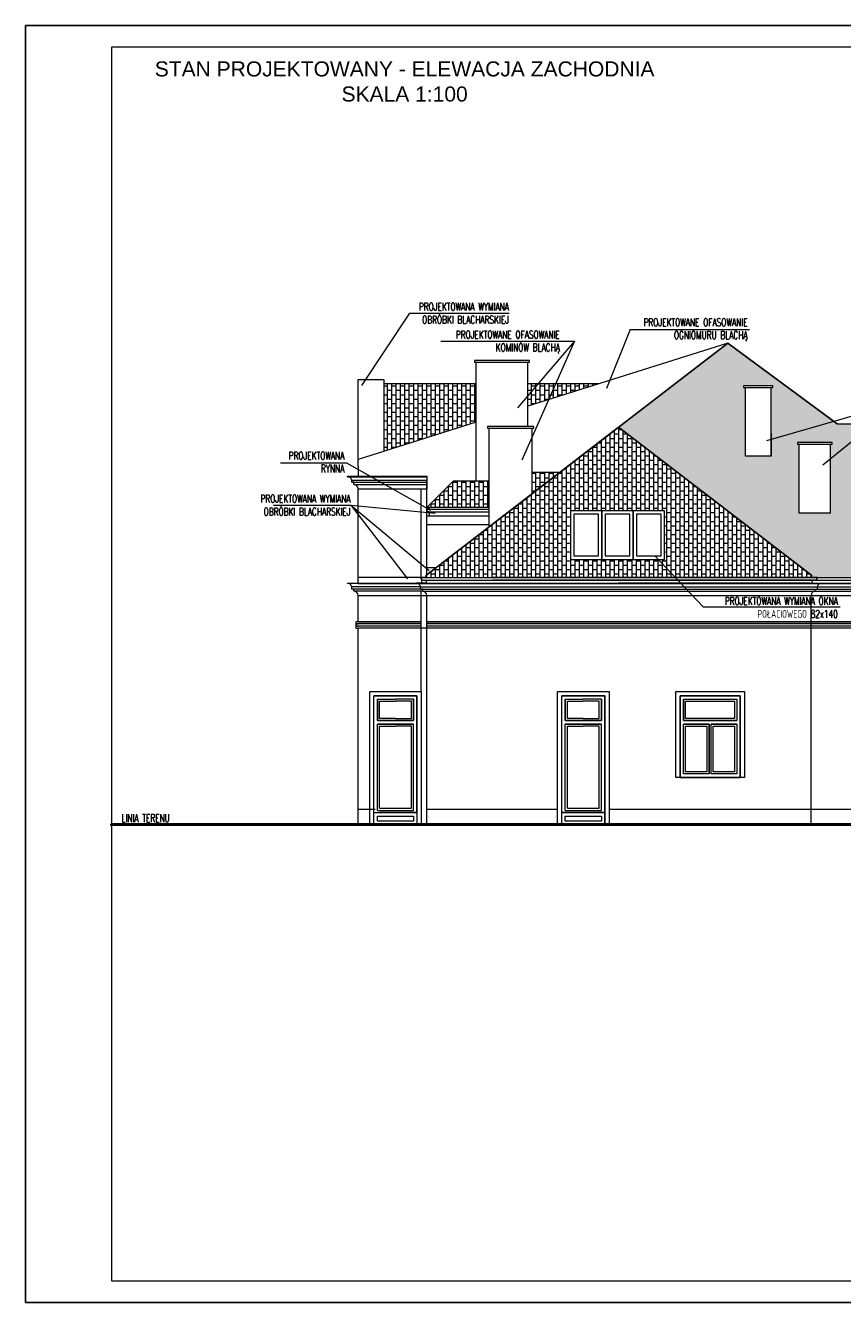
# Model space of a CAD drawing. Header units: millimetres. Extents: x 5973 to 39040, y 4443 to 37727.
# Tile 7 of 52: x 14713 to 16614, y 4443 to 7413. Entities that reach past the tile are written whole.
import ezdxf

# ---------------------------------------------------------------- set-up
doc = ezdxf.new("R2010")
doc.units = ezdxf.units.MM
for name, color, linetype, lineweight in [('!MODUS_OPIS', 3, 'Continuous', 13), ('!MODUS_RAMKA', 1, 'Continuous', 15), ('_MODUS - Ramka', 1, 'Continuous', 15), ('Cienka', 3, 'Continuous', 9), ('pekniecia', 2, 'Continuous', 50), ('Widok', 1, 'Continuous', 15)]:
    doc.layers.add(name, color=color, linetype=linetype, lineweight=lineweight)
doc.styles.add('ARIAL TEEN', font='arial.ttf')
doc.styles.add('TXT', font='simplex.shx', dxfattribs={"width": 0.8})
pattern_1 = [(90, (0.04, 0), (-10.16, 6e-16), []), (180, (0.04, 0), (-10.16, -10.16), [10.16, -10.16])]

msp = doc.modelspace()

# ---------------------------------------------------------------- hatches: boundary and pattern name
at = {"layer": 'Cienka', "transparency": 33554483}
h = msp.add_hatch(dxfattribs=at)
h.set_pattern_fill('AR-B816', color=256, scale=0.05, angle=90)
h.set_pattern_definition(pattern_1)
h.paths.add_polyline_path([(16585.65709, 6438.64839), (16589.65709, 6438.64839), (16589.65709, 6442.64839), (16525.65709, 6442.64839), (16508.65709, 6442.64839), (16508.65709, 6438.64839), (16512.65709, 6438.64839), (16525.65709, 6438.64839)])
h.paths.add_polyline_path([(16447.65709, 6570.92045), (16451.65709, 6570.92045), (16451.65709, 6574.92045), (16387.65709, 6574.92045), (16383.65709, 6574.92045), (16383.65709, 6570.92045), (16387.65709, 6570.92045)])
h.paths.add_polyline_path([(17953.65709, 6128.99447), (17953.65709, 6485.87903), (17247.65709, 6485.87903), (17247.65709, 6355.87903), (17187.65709, 6355.87903), (17187.65709, 6485.87903), (16601.15709, 6485.87903), (16346.65709, 6674.17237), (16092.15709, 6478.19216), (16548.51678, 6128.99447)])
h.paths.add_polyline_path([(16585.65709, 6278.64839), (16512.65709, 6278.64839), (16512.65709, 6438.64839), (16585.65709, 6438.64839)], flags=16)
h.paths.add_polyline_path([(16387.65709, 6410.92045), (16387.65709, 6570.92045), (16447.65709, 6570.92045), (16447.65709, 6410.92045)], flags=16)
h.paths.add_polyline_path([(17550.79017, 6135.87903), (17390.65709, 6135.87903), (17390.65709, 6281.29755), (17395.29017, 6281.29755), (17395.29017, 6301.29755), (17390.79017, 6301.29755), (17470.79017, 6352.63063), (17550.79017, 6301.29755), (17545.79017, 6301.29755), (17545.79017, 6281.29755), (17550.79017, 6281.29755)], flags=16)
h.paths.add_polyline_path([(17215.79017, 6135.87903), (17055.65709, 6135.87903), (17055.65709, 6281.29755), (17060.29017, 6281.29755), (17060.29017, 6301.29755), (17055.79017, 6301.29755), (17135.79017, 6352.63063), (17215.79017, 6301.29755), (17210.79017, 6301.29755), (17210.79017, 6281.29755), (17215.79017, 6281.29755)], flags=16)
h.paths.add_polyline_path([(16880.79017, 6135.87903), (16720.65709, 6135.87903), (16720.65709, 6281.29755), (16725.29017, 6281.29755), (16725.29017, 6301.29755), (16720.79017, 6301.29755), (16800.79017, 6352.63063), (16880.79017, 6301.29755), (16875.79017, 6301.29755), (16875.79017, 6281.29755), (16880.79017, 6281.29755)], flags=16)
h.paths.add_polyline_path([(17523.52401, 6230.87903), (17523.52401, 6145.87903), (17420.52401, 6145.87903), (17420.52401, 6230.87903)], flags=0)
h.paths.add_polyline_path([(17518.52401, 6150.87903), (17425.52401, 6150.87903), (17425.52401, 6225.87903), (17518.52401, 6225.87903)], flags=0)
h.paths.add_polyline_path([(17188.52401, 6145.87903), (17085.52401, 6145.87903), (17085.52401, 6230.87903), (17188.52401, 6230.87903)], flags=0)
h.paths.add_polyline_path([(17090.52401, 6225.87903), (17183.52401, 6225.87903), (17183.52401, 6150.87903), (17090.52401, 6150.87903)], flags=0)
h.paths.add_polyline_path([(16853.52401, 6145.87903), (16750.52401, 6145.87903), (16750.52401, 6230.87903), (16853.52401, 6230.87903)], flags=0)
h.paths.add_polyline_path([(16848.52401, 6150.87903), (16755.52401, 6150.87903), (16755.52401, 6225.87903), (16848.52401, 6225.87903)], flags=0)
h = msp.add_hatch(dxfattribs=at)
h.set_pattern_fill('AR-B816', color=256, scale=0.05, angle=90)
h.set_pattern_definition(pattern_1)
h.paths.add_polyline_path([(15644.95428, 6133.70142), (15644.95428, 6128.99447), (16548.51678, 6128.99447), (16092.15709, 6478.19216)])
h.paths.add_polyline_path([(15546.65709, 6422.07493), (15761.65709, 6489.82612), (15761.65709, 6579.66686), (15546.65709, 6579.66686)])
h.paths.add_polyline_path([(15881.65709, 6527.64074), (16046.75557, 6579.66686), (15881.65709, 6579.66686)])
h.paths.add_polyline_path([(15707.99018, 6352.63063), (15646.65709, 6291.29755), (15791.65709, 6291.29755), (15792.60801, 6352.63063)])
h.paths.add_polyline_path([(15891.65709, 6323.79517), (15955.07485, 6372.63063), (15891.65709, 6372.63063)])
h.paths.add_polyline_path([(16199.65709, 6283.87903), (16199.65709, 6170.87903), (15980.65709, 6170.87903), (15980.65709, 6283.87903)], flags=16)
h.paths.add_polyline_path([(16134.65709, 6275.87903), (16191.65709, 6275.87903), (16191.65709, 6178.87903), (16134.65709, 6178.87903)], flags=0)
h.paths.add_polyline_path([(16061.65709, 6275.87903), (16118.65709, 6275.87903), (16118.65709, 6178.87903), (16061.65709, 6178.87903)], flags=0)
h.paths.add_polyline_path([(15988.65709, 6275.87903), (16045.65709, 6275.87903), (16045.65709, 6178.87903), (15988.65709, 6178.87903)], flags=0)

# ---------------------------------------------------------------- linework, layer by layer
at = {"layer": '!MODUS_OPIS', "ltscale": 0.7}
for points in [[(15495.38528, 6575.56397), (15607.33354, 6743.30947), (15607.33354, 6743.30947)], [(15607.33354, 6743.30947), (15838.36894, 6743.30947)], [(16119.54179, 6705.74742), (16064.34416, 6568.71242)], [(16119.54179, 6705.74742), (16119.54179, 6705.74742), (16397.31473, 6705.74742)], [(15678.97938, 6678.61361), (15678.97938, 6678.61361), (15990.09288, 6678.61361)], [(15718.84561, 6678.61361), (15892.3861, 6678.61361)], [(15990.09288, 6678.61361), (15857.417, 6523.25206)], [(15990.09288, 6678.61361), (15867.97076, 6401.88378)], [(16437.70374, 6447.02797), (16748.04485, 6536.55242), (16921.58535, 6536.55242)], [(16568.25091, 6390.73246), (16748.04485, 6536.55242)], [(15305.83296, 6395.35917), (15459.42791, 6395.35917), (15654.85124, 6285.54622)], [(15289.77361, 6296.78566), (15289.77361, 6296.78566), (15469.80967, 6296.78566)], [(15469.80967, 6296.78566), (15651.93653, 6144.69581)], [(15469.80967, 6296.78566), (15665.75129, 6278.36063)], [(15469.80967, 6296.78566), (15601.59897, 6125.98965)], [(16177.30845, 6178.87903), (16289.39175, 6060.53695), (16608.63881, 6060.53695)]]:
    msp.add_lwpolyline(points, dxfattribs=at)
at = {"layer": '_MODUS - Ramka'}
msp.add_lwpolyline([(14912.89701, 7362.57018), (14912.89701, 4492.57018), (18862.89701, 4492.57018), (18862.89701, 7362.57018), (14912.89701, 7362.57018)], dxfattribs=at)
at = {"layer": 'Defpoints'}
msp.add_lwpolyline([(14712.89701, 5312.57018), (14712.89701, 7412.57018), (18912.89701, 7412.57018), (18912.89701, 4442.57018), (14712.89701, 4442.57018), (14712.89701, 7412.57018)], dxfattribs=at)
at = {"layer": 'pekniecia'}
msp.add_lwpolyline([(15473.25408, 5553.87903), (14912.89701, 5553.87903), (18862.89701, 5553.87903)], dxfattribs=at)
at = {"layer": 'Widok'}
for points in [[(16346.65709, 6674.17237), (16346.65709, 6674.17237), (16346.65709, 6674.17237), (16346.65709, 6674.17237), (15646.65709, 6135.13053)], [(15646.65709, 6135.13053), (16346.65709, 6674.17237)], [(16346.65709, 6674.17237), (15881.65709, 6527.64074)], [(16346.65709, 6674.17237), (16346.65709, 6674.17237), (16346.65709, 6674.17237), (16346.65709, 6674.17237), (16601.15709, 6485.87903)], [(16601.15709, 6485.87903), (16346.65709, 6674.17237)], [(15881.65709, 6629.66686), (15885.65709, 6629.66686), (15885.65709, 6633.66686), (15781.65709, 6633.66686), (15757.65709, 6633.66686), (15757.65709, 6629.66686), (15781.65709, 6629.66686)], [(15761.65709, 6352.63063), (15761.65709, 6629.66686)], [(15761.65709, 6629.66686), (15881.65709, 6629.66686)], [(15881.65709, 6480.29755), (15881.65709, 6629.66686)], [(15486.65709, 6579.66686), (15486.65709, 6589.66686), (15546.65709, 6589.66686), (15546.65709, 6422.07493)], [(15486.65709, 6386.58621), (15486.65709, 6579.66686)], [(15546.65709, 6589.66686), (15546.65709, 6579.66686), (15761.65709, 6579.66686)], [(15881.65709, 6579.66686), (16046.75557, 6579.66686)], [(16447.65709, 6570.92045), (16451.65709, 6570.92045), (16451.65709, 6574.92045), (16387.65709, 6574.92045), (16383.65709, 6574.92045), (16383.65709, 6570.92045), (16387.65709, 6570.92045), (16387.65709, 6570.92045)], [(16387.65709, 6410.92045), (16387.65709, 6570.92045)], [(16447.65709, 6464.21621), (16447.65709, 6410.92045), (16387.65709, 6410.92045), (16387.65709, 6570.92045), (16447.65709, 6570.92045)], [(16447.65709, 6410.92045), (16447.65709, 6570.92045)], [(15761.65709, 6489.82612), (15486.65709, 6403.16763)], [(15644.95428, 6128.99447), (15644.95428, 6133.81926), (16092.15709, 6478.19216)], [(16092.15709, 6478.19216), (15646.65709, 6135.13053)], [(15646.65709, 6135.13053), (16092.15709, 6478.19216), (16542.3599, 6133.70559)], [(15891.65709, 6476.29755), (15895.65709, 6476.29755), (15895.65709, 6480.29755), (15791.65709, 6480.29755), (15787.65709, 6480.29755), (15787.65709, 6476.29755), (15791.65709, 6476.29755)], [(15791.65709, 6246.78919), (15791.65709, 6476.29755)], [(15791.65709, 6476.29755), (15891.65709, 6476.29755)], [(15891.65709, 6323.79517), (15891.65709, 6476.29755)], [(16542.3599, 6133.70559), (16092.15709, 6478.19216)], [(16601.15709, 6485.87903), (17187.65709, 6485.87903)], [(16585.65709, 6438.64839), (16589.65709, 6438.64839), (16589.65709, 6442.64839), (16525.65709, 6442.64839), (16508.65709, 6442.64839), (16508.65709, 6438.64839), (16525.65709, 6438.64839), (16525.65709, 6438.64839)], [(16512.65709, 6278.64839), (16512.65709, 6438.64839)], [(16585.65709, 6278.64839), (16512.65709, 6278.64839), (16512.65709, 6438.64839), (16585.65709, 6438.64839)], [(16585.65709, 6278.64839), (16585.65709, 6438.64839)], [(15486.65709, 6386.58621), (15486.65709, 6364.16763), (15646.65709, 6364.16763)], [(15461.65709, 6363.16763), (15461.65709, 6364.16763), (15486.65709, 6364.16763)], [(15461.65709, 6363.16763), (15646.65709, 6363.16763)], [(15646.65709, 6364.16763), (15646.65709, 6335.16763)], [(15955.07485, 6372.63063), (15891.65709, 6372.63063)], [(15476.92404, 6345.16763), (15476.92404, 6350.16763), (15471.92404, 6350.16763), (15471.92404, 6355.16763)], [(15471.92404, 6355.16763), (15646.65709, 6355.16763)], [(15471.92404, 6350.16763), (15646.65709, 6350.16763)], [(15476.92404, 6345.16763), (15646.65709, 6345.16763)], [(15486.65709, 6335.17119), (15486.65709, 6335.16763), (15646.65709, 6335.16763)], [(15486.65709, 6115.87903), (15486.65709, 6335.16763)], [(15633.59445, 6128.99447), (15633.59445, 6335.16763)], [(15646.65709, 6135.13053), (15646.59445, 6335.16763)], [(15646.65709, 6335.16763), (15646.65709, 6352.63063)], [(15646.65709, 6291.29755), (15707.99018, 6352.63063)], [(15791.65709, 6352.63063), (15707.99018, 6352.63063)], [(15791.65709, 6291.29755), (15646.65709, 6291.29755)], [(15646.65709, 6291.29755), (15651.65709, 6291.29755), (15651.65709, 6288.07679)], [(15650.15709, 6288.07679), (15646.65709, 6288.07679)], [(15646.65709, 6288.07679), (15791.65709, 6288.07679)], [(15646.65709, 6288.07679), (15646.65709, 6281.57679)], [(15652.13177, 6281.57679), (15646.65709, 6281.57679)], [(15646.65709, 6281.57679), (15791.65709, 6281.57679)], [(15646.65709, 6135.13053), (15646.65709, 6271.29755)], [(15791.65709, 6271.29755), (15646.65709, 6271.29755)], [(15651.65709, 6281.57679), (15651.65709, 6271.29755)], [(15980.65709, 6170.87903), (16053.65709, 6170.87903), (16053.65709, 6283.87903), (15980.65709, 6283.87903), (15980.65709, 6170.87903)], [(16053.65709, 6170.87903), (16126.65709, 6170.87903), (16126.65709, 6283.87903), (16053.65709, 6283.87903), (16053.65709, 6170.87903)], [(16126.65709, 6170.87903), (16199.65709, 6170.87903), (16199.65709, 6283.87903), (16126.65709, 6283.87903), (16126.65709, 6170.87903)], [(15791.65709, 6251.29755), (15646.65709, 6251.29755)], [(15667.10811, 6150.87903), (15646.65709, 6150.87903)], [(15486.65705, 6114.87903), (15486.65705, 6129.87903), (15644.95428, 6129.87903)], [(15631.95428, 6128.99447), (17953.65709, 6128.99447)], [(15633.85809, 6124.39827), (15633.85809, 6114.87903)], [(15638.45428, 6122.49447), (17953.65709, 6122.49447)], [(15644.95428, 6122.49447), (15644.95428, 6115.74781), (15642.64845, 6115.74781)], [(16555.3599, 6128.99447), (15799.65709, 6128.99447)], [(16548.8599, 6122.49447), (15799.65709, 6122.49447)], [(16542.3599, 6128.99447), (16542.3599, 6133.70559)], [(16542.3599, 6122.49447), (16542.3599, 6115.74781), (16544.66574, 6115.74781)], [(15461.66053, 6114.87903), (15461.66053, 6115.87903), (15668.71979, 6115.87903)], [(15486.65705, 6114.87903), (15461.66053, 6114.87903)], [(15631.92404, 6106.87903), (15471.90105, 6106.87903)], [(15476.92747, 6096.87903), (15476.92747, 6101.87903), (15471.92747, 6101.87903), (15471.92747, 6106.87903)], [(15631.92404, 6101.87903), (15471.92747, 6101.87903)], [(15636.92404, 6096.87903), (15476.92747, 6096.87903)], [(15486.65709, 6115.87903), (15486.65709, 6115.87903), (17953.65709, 6115.87903)], [(15486.65709, 6114.87903), (15486.65709, 6114.87903), (17953.65709, 6114.87903)], [(15646.65709, 6115.87903), (15621.65709, 6115.87903)], [(15621.65709, 6115.87903), (15621.65709, 6114.87903)], [(15621.65709, 6114.87903), (15621.65709, 6115.87903)], [(15636.92404, 6096.87903), (15636.92404, 6101.87903), (15631.92404, 6101.87903), (15631.92404, 6106.87903)], [(15631.92404, 6106.87903), (16555.41656, 6106.87903)], [(15636.92404, 6096.87903), (15636.92404, 6101.87903), (15631.92404, 6101.87903), (15631.92404, 6106.87903)], [(15631.92404, 6101.87903), (16555.39014, 6101.87903)], [(15633.59445, 5863.87903), (15633.59445, 6096.87903)], [(15636.92404, 6096.87903), (16550.39014, 6096.87903)], [(15646.65709, 6115.87903), (16537.65709, 6115.87903), (16092.15709, 6115.87903)], [(16537.06082, 6115.87903), (16565.65709, 6115.87903)], [(16550.39014, 6096.87903), (16550.39014, 6101.87903), (16555.39014, 6101.87903), (16555.39014, 6106.87903)], [(16550.39014, 6096.87903), (16550.39014, 6101.87903), (16555.39014, 6101.87903), (16555.39014, 6106.87903)], [(16550.39014, 6096.87903), (16550.39014, 6101.87903), (16555.39014, 6101.87903), (16555.39014, 6106.87903)], [(16550.39014, 6096.87903), (17953.65709, 6096.87903)], [(16555.39014, 6101.87903), (17953.65709, 6101.87903)], [(16555.41656, 6106.87903), (17953.65709, 6106.87903)], [(16565.65709, 6115.87903), (16565.65709, 6114.87903)], [(16565.65709, 6114.87903), (16565.65709, 6115.87903)], [(15486.65709, 6025.87903), (15486.65709, 6087.87903)], [(15486.65709, 6086.87903), (15486.65709, 6086.87903), (16540.65709, 6086.87903)], [(15646.65709, 5553.87903), (15646.65709, 6087.8826)], [(15646.65709, 6087.87903), (15646.65709, 6087.8826)], [(16540.65709, 5553.87903), (16540.65709, 6087.8826)], [(16540.65709, 6086.87903), (17953.65709, 6086.87903)], [(15486.65709, 6025.87903), (15481.65709, 6025.87903), (15481.65709, 6020.87903), (15486.65709, 6020.87903)], [(15486.65709, 6020.87903), (15481.65709, 6020.87903), (15481.65709, 6015.87903), (15486.65709, 6015.87903)], [(15486.65709, 6015.87903), (15481.65709, 6015.87903), (15481.65709, 6010.87903), (15486.65709, 6010.87903)], [(15486.65709, 6025.87903), (15486.65709, 6025.87903), (15633.59445, 6025.87903)], [(15633.59445, 6025.87903), (15486.65709, 6025.87903)], [(15633.59445, 6020.87903), (15486.65709, 6020.87903)], [(15633.59445, 6015.87903), (15486.65709, 6015.87903)], [(15486.65709, 5553.87903), (15486.65709, 6010.87903)], [(17953.65709, 6010.87903), (15486.65709, 6010.87903)], [(15646.65709, 6025.87903), (17953.65709, 6025.87903)], [(17953.65709, 6025.87903), (15646.65709, 6025.87903)], [(17953.65709, 6020.87903), (15646.65709, 6020.87903)], [(17953.65709, 6015.87903), (15646.65709, 6015.87903)], [(15523.59445, 5553.87903), (15523.59445, 5853.87903)], [(15573.59445, 5853.87903), (15523.59445, 5853.87903)], [(15523.59445, 5573.87903), (15523.59445, 5573.87903), (15523.59445, 5853.87903), (15573.59445, 5853.87903)], [(15523.59445, 5581.87903), (15623.59445, 5581.87903), (15623.59445, 5853.87903), (15573.59445, 5853.87903)], [(15573.59445, 5853.87903), (15623.59445, 5853.87903)], [(15960.65709, 5553.87903), (15960.65709, 5853.87903)], [(16010.65709, 5853.87903), (15960.65709, 5853.87903)], [(15960.65709, 5573.87903), (15960.65709, 5573.87903), (15960.65709, 5853.87903), (16010.65709, 5853.87903)], [(15960.65709, 5581.87903), (16060.65709, 5581.87903), (16060.65709, 5853.87903), (16010.65709, 5853.87903)], [(16010.65709, 5853.87903), (16060.65709, 5853.87903)], [(16060.65709, 5553.87903), (16060.65709, 5853.87903)], [(16235.65709, 5663.87903), (16375.65709, 5663.87903), (16375.65709, 5853.87903), (16235.65709, 5853.87903)], [(16235.65709, 5853.87903), (16235.65709, 5663.87903)], [(15531.59445, 5795.87903), (15531.59445, 5845.87903), (15573.59445, 5845.87903)], [(15531.59445, 5845.87903), (15531.59445, 5795.87903), (15573.59445, 5795.87903)], [(15573.59445, 5795.87903), (15531.59445, 5795.87903), (15531.59445, 5845.87903), (15573.59445, 5845.87903)], [(15573.59445, 5800.87903), (15536.59445, 5800.87903), (15536.59445, 5840.87903), (15573.59445, 5840.87903)], [(15615.59445, 5795.87903), (15615.59445, 5845.87903), (15573.59445, 5845.87903)], [(15615.59445, 5845.87903), (15615.59445, 5795.87903), (15573.59445, 5795.87903)], [(15573.59445, 5795.87903), (15615.59445, 5795.87903), (15615.59445, 5845.87903), (15573.59445, 5845.87903)], [(15573.59445, 5800.87903), (15610.59445, 5800.87903), (15610.59445, 5840.87903), (15573.59445, 5840.87903)], [(15968.65709, 5795.87903), (15968.65709, 5845.87903), (16010.65709, 5845.87903)], [(15968.65709, 5845.87903), (15968.65709, 5795.87903), (16010.65709, 5795.87903)], [(16010.65709, 5795.87903), (15968.65709, 5795.87903), (15968.65709, 5845.87903), (16010.65709, 5845.87903)], [(16010.65709, 5800.87903), (15973.65709, 5800.87903), (15973.65709, 5840.87903), (16010.65709, 5840.87903)], [(16052.65709, 5795.87903), (16052.65709, 5845.87903), (16010.65709, 5845.87903)], [(16052.65709, 5845.87903), (16052.65709, 5795.87903), (16010.65709, 5795.87903)], [(16010.65709, 5795.87903), (16052.65709, 5795.87903), (16052.65709, 5845.87903), (16010.65709, 5845.87903)], [(16010.65709, 5800.87903), (16047.65709, 5800.87903), (16047.65709, 5840.87903), (16010.65709, 5840.87903)], [(16243.65709, 5795.87903), (16243.65709, 5845.87903), (16367.65709, 5845.87903), (16367.65709, 5795.87903)], [(16243.65709, 5845.87903), (16243.65709, 5795.87903), (16367.65709, 5795.87903)], [(15573.59445, 5787.87903), (15531.59445, 5787.87903)], [(15531.59445, 5586.87903), (15531.59445, 5787.87903), (15573.59445, 5787.87903)], [(15531.59445, 5586.87903), (15615.59445, 5586.87903), (15615.59445, 5787.87903), (15573.59445, 5787.87903)], [(15536.59445, 5591.87903), (15536.59445, 5782.87903), (15573.59445, 5782.87903)], [(15536.59445, 5591.87903), (15610.59445, 5591.87903), (15610.59445, 5782.87903), (15573.59445, 5782.87903)], [(15573.59445, 5787.87903), (15615.59445, 5787.87903)], [(16010.65709, 5787.87903), (15968.65709, 5787.87903)], [(15968.65709, 5586.87903), (15968.65709, 5787.87903), (16010.65709, 5787.87903)], [(15968.65709, 5586.87903), (16052.65709, 5586.87903), (16052.65709, 5787.87903), (16010.65709, 5787.87903)], [(15973.65709, 5591.87903), (15973.65709, 5782.87903), (16010.65709, 5782.87903)], [(15973.65709, 5591.87903), (16047.65709, 5591.87903), (16047.65709, 5782.87903), (16010.65709, 5782.87903)], [(16010.65709, 5787.87903), (16052.65709, 5787.87903)], [(16303.15709, 5671.87903), (16243.65709, 5671.87903), (16243.65709, 5787.87903)], [(16303.15709, 5787.87903), (16243.65709, 5787.87903)], [(16303.15709, 5671.87903), (16303.15709, 5787.87903)], [(16367.65709, 5787.87903), (16367.65709, 5671.87903), (16308.15709, 5671.87903)], [(16367.65709, 5787.87903), (16308.15709, 5787.87903)], [(16308.15709, 5671.87903), (16308.15709, 5787.87903)], [(15486.65709, 5553.87903), (15486.65709, 5589.87903), (15526.59445, 5589.87903)], [(15646.59445, 5589.87903), (15950.65709, 5589.87903)], [(16070.65709, 5589.87903), (17653.65709, 5589.87903)], [(15623.59445, 5581.87903), (15536.59445, 5581.87903)], [(15536.59445, 5573.87903), (15536.59445, 5573.87903)], [(16060.65709, 5581.87903), (15960.65709, 5581.87903)], [(15960.65709, 5573.87903), (15960.65709, 5573.87903)], [(15486.65709, 5553.87903), (17953.65709, 5553.87903)]]:
    msp.add_lwpolyline(points, dxfattribs=at)
for points in [[(15988.65709, 6178.87903), (16045.65709, 6178.87903), (16045.65709, 6275.87903), (15988.65709, 6275.87903)], [(16061.65709, 6178.87903), (16118.65709, 6178.87903), (16118.65709, 6275.87903), (16061.65709, 6275.87903)], [(16134.65709, 6178.87903), (16191.65709, 6178.87903), (16191.65709, 6275.87903), (16134.65709, 6275.87903)], [(15513.59445, 5863.87903), (15633.59445, 5863.87903), (15633.59445, 5553.87903), (15513.59445, 5553.87903)], [(15523.59445, 5853.87903), (15623.59445, 5853.87903), (15623.59445, 5553.87903), (15523.59445, 5553.87903)], [(15950.65709, 5863.87903), (16070.65709, 5863.87903), (16070.65709, 5553.87903), (15950.65709, 5553.87903)], [(15960.65709, 5853.87903), (16060.65709, 5853.87903), (16060.65709, 5553.87903), (15960.65709, 5553.87903)], [(16225.65709, 5863.87903), (16385.65709, 5863.87903), (16385.65709, 5663.87903), (16225.65709, 5663.87903)], [(16235.65709, 5853.87903), (16375.65709, 5853.87903), (16375.65709, 5663.87903), (16235.65709, 5663.87903)], [(16243.65709, 5845.87903), (16367.65709, 5845.87903), (16367.65709, 5795.87903), (16243.65709, 5795.87903)], [(16248.65709, 5840.87903), (16362.65709, 5840.87903), (16362.65709, 5800.87903), (16248.65709, 5800.87903)], [(16243.65709, 5787.87903), (16303.15709, 5787.87903), (16303.15709, 5671.87903), (16243.65709, 5671.87903)], [(16248.65709, 5782.87903), (16298.15709, 5782.87903), (16298.15709, 5676.87903), (16248.65709, 5676.87903)], [(16308.15709, 5787.87903), (16367.65709, 5787.87903), (16367.65709, 5671.87903), (16308.15709, 5671.87903)], [(16313.15709, 5782.87903), (16362.65709, 5782.87903), (16362.65709, 5676.87903), (16313.15709, 5676.87903)], [(15523.59445, 5581.87903), (15623.59445, 5581.87903), (15623.59445, 5553.87903), (15523.59445, 5553.87903)], [(15531.59445, 5573.87903), (15615.59445, 5573.87903), (15615.59445, 5561.87903), (15531.59445, 5561.87903)], [(15960.65709, 5581.87903), (16060.65709, 5581.87903), (16060.65709, 5553.87903), (15960.65709, 5553.87903)], [(15968.65709, 5573.87903), (16052.65709, 5573.87903), (16052.65709, 5561.87903), (15968.65709, 5561.87903)]]:
    msp.add_lwpolyline(points, close=True, dxfattribs=at)
for centre, radius, start, end in [((15462.74385, 6354.00447), 9.22737, 5.58134679, 96.76373106), ((15476.65709, 6335.17119), 10, 359.97958157, 88.47032064), ((15638.45428, 6128.99447), 6.5, 180, 270), ((16548.8599, 6128.99447), 6.5, 270, 0), ((15462.74728, 6105.71588), 9.22737, 5.58134679, 96.76373106), ((15476.66053, 6086.8826), 10, 359.97958157, 88.47032064), ((15622.74385, 6105.71588), 9.22737, 5.58134679, 96.76373106), ((15622.74385, 6105.71588), 9.22737, 5.58134679, 96.76373106), ((15636.65709, 6086.8826), 10, 359.97958157, 88.47032064), ((15636.65709, 6086.8826), 10, 359.97958157, 88.47032064), ((16550.65709, 6086.8826), 10, 91.52967936, 180.02041843), ((16550.65709, 6086.8826), 10, 91.52967936, 180.02041843), ((16550.65709, 6086.8826), 10, 91.52967936, 180.02041843), ((16564.57033, 6105.71588), 9.22737, 83.23626894, 174.41865321), ((16564.57033, 6105.71588), 9.22737, 83.23626894, 174.41865321), ((16564.57033, 6105.71588), 9.22737, 83.23626894, 174.41865321)]:
    msp.add_arc(centre, radius, start, end, dxfattribs=at)

# ---------------------------------------------------------------- texts
at = {"layer": '!MODUS_OPIS', "ltscale": 0.7, "char_height": 18, "attachment_point": 3, "style": 'TXT'}
for s, width, insert in [('{\\W0.7;PROJEKTOWANA WYMIANA OBRÓBKI BLACHARSKIEJ}', 289.2413748, (15837.53323, 6767.48989)), ('{\\W0.7;PROJEKTOWANE OFASOWANIE OGNIOMURU BLACHĄ}', 345.1591293, (16392.69199, 6731.43552)), ('{\\W0.7;PROJEKTOWANE OFASOWANIE KOMINÓW BLACHĄ}', 279.7122689, (15955.94553, 6702.79403)), ('{\\W0.7;PROJEKTOWANA \\PRYNNA}', 242.5566575, (15454.651, 6421.22682)), ('{\\W0.7;PROJEKTOWANA WYMIANA OBRÓBKI BLACHARSKIEJ}', 242.5566575, (15468.97396, 6320.96607)), ('{\\W0.7;PROJEKTOWANA WYMIANA OKNA \\PPOŁACIOWEGO 82x140}', 341.7634479, (16602.80952, 6082.99033)), ('{\\W0.7;LINIA TERENU}', 242.5566575, (15048.55158, 5578.05945))]:
    msp.add_mtext_dynamic_manual_height_columns(s, width=width, gutter_width=12.5, heights=[0], dxfattribs=dict(at, insert=insert))
at = {"layer": '!MODUS_RAMKA', "linetype": 'ByBlock', "lineweight": 25, "insert": (15594.94463, 7282.2411), "char_height": 35, "width": 1205.6640148, "attachment_point": 5, "style": 'ARIAL TEEN'}
msp.add_mtext('STAN PROJEKTOWANY - ELEWACJA ZACHODNIA\\PSKALA 1:100', dxfattribs=at)

doc.saveas('drawing.dxf')
